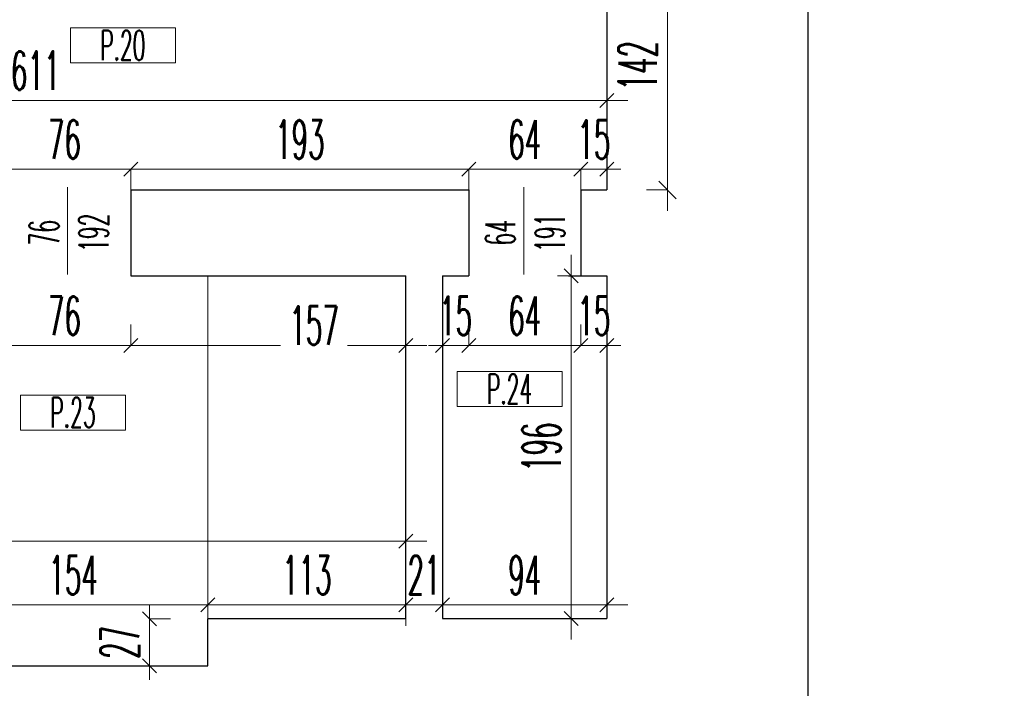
# Model space of a CAD drawing. Header units: millimetres. Extents: x -5207 to 173417, y -28809 to -6400.
# Tile 57 of 256: x 1373 to 1935, y -11268 to -10886. Entities that reach past the tile are written whole.
import ezdxf

# ---------------------------------------------------------------- set-up
doc = ezdxf.new("R2010")
doc.units = ezdxf.units.MM
for name, color, linetype, lineweight in [('mr_cienka', 4, 'Continuous', 13), ('mr_obliczanie_powierzchni', 4, 'Continuous', 15), ('mr_otwory', 6, 'Continuous', 9), ('mr_wymiar', 3, 'Continuous', 9), ('mr_ściany', 7, 'Continuous', 30)]:
    doc.layers.add(name, color=color, linetype=linetype, lineweight=lineweight)
doc.styles.add('WYM', font='simplex.shx', dxfattribs={"width": 0.5})
doc.dimstyles.new('1do100', dxfattribs={"dimscale": 2, "dimtxt": 12, "dimasz": 5, "dimexe": 0, "dimexo": 0, "dimgap": 3, "dimtad": 1, "dimdec": 0, "dimrnd": 0.5, "dimdsep": 46, "dimtxsty": 'WYM', "dimblk": 'OBLIQUE', "dimcen": 1.2, "dimdle": 6, "dimclrd": 256, "dimclre": 250, "dimclrt": 4, "dimadec": 1, "dimazin": 0, "dimtfac": 1, "dimtdec": 0, "dimtix": 1, "dimtmove": 2, "dimatfit": 3, "dimldrblk": 'NONE', "dimfxl": 1, "dimfxlon": 1, "dimtolj": 1, "dimtzin": 0, "dimlwd": -1, "dimlwe": 0, "dimarcsym": 0})

# ---------------------------------------------------------------- blocks, each defined once
blk = doc.blocks.new('_Oblique')
at = {"color": 0, "linetype": 'ByBlock', "lineweight": -2}
blk.add_line((-0.5, -0.5), (0.5, 0.5), dxfattribs=at)
blk = doc.blocks.new('*D5540')
at = {"layer": 'Defpoints', "color": 0, "ltscale": 2, "transparency": 16777216}
for p in [(1436.19, -10971.85), (1360.19, -10983.64), (1436.19, -10983.64)]:
    blk.add_point(p, dxfattribs=at)
at = {"layer": 'mr_wymiar', "ltscale": 2, "transparency": 16777216}
blk.add_line((1348.19, -10971.85), (1448.19, -10971.85), dxfattribs=at)
at = {"layer": 'mr_wymiar', "color": 250, "lineweight": 0, "ltscale": 2, "transparency": 16777216}
for p, q in [((1360.19, -10983.64), (1360.19, -10971.85)), ((1436.19, -10983.64), (1436.19, -10971.85))]:
    blk.add_line(p, q, dxfattribs=at)
at = {"layer": 'mr_wymiar', "ltscale": 2, "transparency": 16777216, "xscale": 8, "yscale": 8, "zscale": 8, "rotation": 180}
blk.add_blockref('_Oblique', (1360.19, -10971.85), dxfattribs=at)
at = {"layer": 'mr_wymiar', "ltscale": 2, "transparency": 16777216, "xscale": 8, "yscale": 8, "zscale": 8}
blk.add_blockref('_Oblique', (1436.19, -10971.85), dxfattribs=at)
at = {"layer": 'mr_wymiar', "color": 4, "ltscale": 2, "transparency": 16777216, "insert": (1398.19, -10954.85), "char_height": 22, "attachment_point": 5, "style": 'WYM'}
blk.add_mtext('\\A1;76', dxfattribs=at)
blk = doc.blocks.new('_None')
blk = doc.blocks.new('*D5541')
at = {"layer": 'Defpoints', "color": 0, "ltscale": 2, "transparency": 16777216}
for p in [(1629.19, -10971.85), (1436.19, -10983.64), (1629.19, -10983.64)]:
    blk.add_point(p, dxfattribs=at)
at = {"layer": 'mr_wymiar', "ltscale": 2, "transparency": 16777216}
blk.add_line((1424.19, -10971.85), (1641.19, -10971.85), dxfattribs=at)
at = {"layer": 'mr_wymiar', "color": 250, "lineweight": 0, "ltscale": 2, "transparency": 16777216}
for p, q in [((1436.19, -10983.64), (1436.19, -10971.85)), ((1629.19, -10983.64), (1629.19, -10971.85))]:
    blk.add_line(p, q, dxfattribs=at)
at = {"layer": 'mr_wymiar', "ltscale": 2, "transparency": 16777216, "xscale": 8, "yscale": 8, "zscale": 8, "rotation": 180}
blk.add_blockref('_Oblique', (1436.19, -10971.85), dxfattribs=at)
at = {"layer": 'mr_wymiar', "ltscale": 2, "transparency": 16777216, "xscale": 8, "yscale": 8, "zscale": 8}
blk.add_blockref('_Oblique', (1629.19, -10971.85), dxfattribs=at)
at = {"layer": 'mr_wymiar', "color": 4, "ltscale": 2, "transparency": 16777216, "insert": (1532.69, -10954.85), "char_height": 22, "attachment_point": 5, "style": 'WYM'}
blk.add_mtext('\\A1;193', dxfattribs=at)
blk = doc.blocks.new('*D5542')
at = {"layer": 'Defpoints', "color": 0, "ltscale": 2, "transparency": 16777216}
for p in [(1693.19, -10971.85), (1629.19, -10983.64), (1693.19, -10983.64)]:
    blk.add_point(p, dxfattribs=at)
at = {"layer": 'mr_wymiar', "ltscale": 2, "transparency": 16777216}
blk.add_line((1617.19, -10971.85), (1705.19, -10971.85), dxfattribs=at)
at = {"layer": 'mr_wymiar', "color": 250, "lineweight": 0, "ltscale": 2, "transparency": 16777216}
for p, q in [((1629.19, -10983.64), (1629.19, -10971.85)), ((1693.19, -10983.64), (1693.19, -10971.85))]:
    blk.add_line(p, q, dxfattribs=at)
at = {"layer": 'mr_wymiar', "ltscale": 2, "transparency": 16777216, "xscale": 8, "yscale": 8, "zscale": 8, "rotation": 180}
blk.add_blockref('_Oblique', (1629.19, -10971.85), dxfattribs=at)
at = {"layer": 'mr_wymiar', "ltscale": 2, "transparency": 16777216, "xscale": 8, "yscale": 8, "zscale": 8}
blk.add_blockref('_Oblique', (1693.19, -10971.85), dxfattribs=at)
at = {"layer": 'mr_wymiar', "color": 4, "ltscale": 2, "transparency": 16777216, "insert": (1661.19, -10954.85), "char_height": 22, "attachment_point": 5, "style": 'WYM'}
blk.add_mtext('\\A1;64', dxfattribs=at)
blk = doc.blocks.new('*D5543')
at = {"layer": 'Defpoints', "color": 0, "ltscale": 2, "transparency": 16777216}
for p in [(1708.19, -10971.85), (1693.19, -10983.64), (1708.19, -10983.64)]:
    blk.add_point(p, dxfattribs=at)
at = {"layer": 'mr_wymiar', "ltscale": 2, "transparency": 16777216}
for p, q in [((1693.19, -10971.85), (1685.19, -10971.85)), ((1693.19, -10971.85), (1708.19, -10971.85)), ((1708.19, -10971.85), (1716.19, -10971.85))]:
    blk.add_line(p, q, dxfattribs=at)
at = {"layer": 'mr_wymiar', "color": 250, "lineweight": 0, "ltscale": 2, "transparency": 16777216}
for p, q in [((1693.19, -10983.64), (1693.19, -10971.85)), ((1708.19, -10983.64), (1708.19, -10971.85))]:
    blk.add_line(p, q, dxfattribs=at)
at = {"layer": 'mr_wymiar', "ltscale": 2, "transparency": 16777216, "xscale": 8, "yscale": 8, "zscale": 8}
blk.add_blockref('_Oblique', (1693.19, -10971.85), dxfattribs=at)
at = {"layer": 'mr_wymiar', "ltscale": 2, "transparency": 16777216, "xscale": 8, "yscale": 8, "zscale": 8, "rotation": 180}
blk.add_blockref('_Oblique', (1708.19, -10971.85), dxfattribs=at)
at = {"layer": 'mr_wymiar', "color": 4, "ltscale": 2, "transparency": 16777216, "insert": (1700.69, -10954.85), "char_height": 22, "attachment_point": 5, "style": 'WYM'}
blk.add_mtext('\\A1;15', dxfattribs=at)
blk = doc.blocks.new('*D5545')
at = {"layer": 'Defpoints', "color": 0, "ltscale": 2, "transparency": 16777216}
for p in [(1360.19, -11032.64), (1436.19, -11032.64), (1436.19, -11072.58)]:
    blk.add_point(p, dxfattribs=at)
at = {"layer": 'mr_wymiar', "color": 250, "lineweight": 0, "ltscale": 2, "transparency": 16777216}
for p, q in [((1360.19, -11060.58), (1360.19, -11072.58)), ((1436.19, -11060.58), (1436.19, -11072.58))]:
    blk.add_line(p, q, dxfattribs=at)
at = {"layer": 'mr_wymiar', "ltscale": 2, "transparency": 16777216}
blk.add_line((1348.19, -11072.58), (1448.19, -11072.58), dxfattribs=at)
at = {"layer": 'mr_wymiar', "ltscale": 2, "transparency": 16777216, "xscale": 8, "yscale": 8, "zscale": 8, "rotation": 180}
blk.add_blockref('_Oblique', (1360.19, -11072.58), dxfattribs=at)
at = {"layer": 'mr_wymiar', "ltscale": 2, "transparency": 16777216, "xscale": 8, "yscale": 8, "zscale": 8}
blk.add_blockref('_Oblique', (1436.19, -11072.58), dxfattribs=at)
at = {"layer": 'mr_wymiar', "color": 4, "ltscale": 2, "transparency": 16777216, "insert": (1398.19, -11055.58), "char_height": 22, "attachment_point": 5, "style": 'WYM'}
blk.add_mtext('\\A1;76', dxfattribs=at)
blk = doc.blocks.new('*D5546')
at = {"layer": 'Defpoints', "color": 0, "ltscale": 2, "transparency": 16777216}
for p in [(1436.19, -11032.64), (1593.19, -11032.64), (1593.19, -11072.58)]:
    blk.add_point(p, dxfattribs=at)
at = {"layer": 'mr_wymiar', "color": 250, "lineweight": 0, "ltscale": 2, "transparency": 16777216}
for p, q in [((1436.19, -11060.58), (1436.19, -11072.58)), ((1593.19, -11060.58), (1593.19, -11072.58))]:
    blk.add_line(p, q, dxfattribs=at)
at = {"layer": 'mr_wymiar', "ltscale": 2, "transparency": 16777216}
for p, q in [((1424.19, -11072.58), (1521.73, -11072.58)), ((1605.19, -11072.58), (1559.92, -11072.58))]:
    blk.add_line(p, q, dxfattribs=at)
at = {"layer": 'mr_wymiar', "ltscale": 2, "transparency": 16777216, "xscale": 8, "yscale": 8, "zscale": 8, "rotation": 180}
blk.add_blockref('_Oblique', (1436.19, -11072.58), dxfattribs=at)
at = {"layer": 'mr_wymiar', "ltscale": 2, "transparency": 16777216, "xscale": 8, "yscale": 8, "zscale": 8}
blk.add_blockref('_Oblique', (1593.19, -11072.58), dxfattribs=at)
at = {"layer": 'mr_wymiar', "color": 4, "ltscale": 2, "transparency": 16777216, "insert": (1540.83, -11061.08), "char_height": 22, "attachment_point": 5, "style": 'WYM'}
blk.add_mtext('\\A1;157', dxfattribs=at)
blk = doc.blocks.new('*D5547')
at = {"layer": 'Defpoints', "color": 0, "ltscale": 2, "transparency": 16777216}
for p in [(1614.19, -11032.64), (1629.19, -11032.64), (1629.19, -11072.58)]:
    blk.add_point(p, dxfattribs=at)
at = {"layer": 'mr_wymiar', "color": 250, "lineweight": 0, "ltscale": 2, "transparency": 16777216}
for p, q in [((1614.19, -11060.58), (1614.19, -11072.58)), ((1629.19, -11060.58), (1629.19, -11072.58))]:
    blk.add_line(p, q, dxfattribs=at)
at = {"layer": 'mr_wymiar', "ltscale": 2, "transparency": 16777216}
for p, q in [((1614.19, -11072.58), (1606.19, -11072.58)), ((1614.19, -11072.58), (1629.19, -11072.58)), ((1629.19, -11072.58), (1637.19, -11072.58))]:
    blk.add_line(p, q, dxfattribs=at)
at = {"layer": 'mr_wymiar', "ltscale": 2, "transparency": 16777216, "xscale": 8, "yscale": 8, "zscale": 8}
blk.add_blockref('_Oblique', (1614.19, -11072.58), dxfattribs=at)
at = {"layer": 'mr_wymiar', "ltscale": 2, "transparency": 16777216, "xscale": 8, "yscale": 8, "zscale": 8, "rotation": 180}
blk.add_blockref('_Oblique', (1629.19, -11072.58), dxfattribs=at)
at = {"layer": 'mr_wymiar', "color": 4, "ltscale": 2, "transparency": 16777216, "insert": (1621.69, -11055.58), "char_height": 22, "attachment_point": 5, "style": 'WYM'}
blk.add_mtext('\\A1;15', dxfattribs=at)
blk = doc.blocks.new('*D5548')
at = {"layer": 'Defpoints', "color": 0, "ltscale": 2, "transparency": 16777216}
for p in [(1629.19, -11032.64), (1693.19, -11032.64), (1693.19, -11072.58)]:
    blk.add_point(p, dxfattribs=at)
at = {"layer": 'mr_wymiar', "color": 250, "lineweight": 0, "ltscale": 2, "transparency": 16777216}
for p, q in [((1629.19, -11060.58), (1629.19, -11072.58)), ((1693.19, -11060.58), (1693.19, -11072.58))]:
    blk.add_line(p, q, dxfattribs=at)
at = {"layer": 'mr_wymiar', "ltscale": 2, "transparency": 16777216}
blk.add_line((1617.19, -11072.58), (1705.19, -11072.58), dxfattribs=at)
at = {"layer": 'mr_wymiar', "ltscale": 2, "transparency": 16777216, "xscale": 8, "yscale": 8, "zscale": 8, "rotation": 180}
blk.add_blockref('_Oblique', (1629.19, -11072.58), dxfattribs=at)
at = {"layer": 'mr_wymiar', "ltscale": 2, "transparency": 16777216, "xscale": 8, "yscale": 8, "zscale": 8}
blk.add_blockref('_Oblique', (1693.19, -11072.58), dxfattribs=at)
at = {"layer": 'mr_wymiar', "color": 4, "ltscale": 2, "transparency": 16777216, "insert": (1661.19, -11055.58), "char_height": 22, "attachment_point": 5, "style": 'WYM'}
blk.add_mtext('\\A1;64', dxfattribs=at)
blk = doc.blocks.new('*D5549')
at = {"layer": 'Defpoints', "color": 0, "ltscale": 2, "transparency": 16777216}
for p in [(1693.19, -11032.64), (1708.19, -11032.64), (1708.19, -11072.58)]:
    blk.add_point(p, dxfattribs=at)
at = {"layer": 'mr_wymiar', "color": 250, "lineweight": 0, "ltscale": 2, "transparency": 16777216}
for p, q in [((1693.19, -11060.58), (1693.19, -11072.58)), ((1708.19, -11060.58), (1708.19, -11072.58))]:
    blk.add_line(p, q, dxfattribs=at)
at = {"layer": 'mr_wymiar', "ltscale": 2, "transparency": 16777216}
for p, q in [((1693.19, -11072.58), (1685.19, -11072.58)), ((1693.19, -11072.58), (1708.19, -11072.58)), ((1708.19, -11072.58), (1716.19, -11072.58))]:
    blk.add_line(p, q, dxfattribs=at)
at = {"layer": 'mr_wymiar', "ltscale": 2, "transparency": 16777216, "xscale": 8, "yscale": 8, "zscale": 8}
blk.add_blockref('_Oblique', (1693.19, -11072.58), dxfattribs=at)
at = {"layer": 'mr_wymiar', "ltscale": 2, "transparency": 16777216, "xscale": 8, "yscale": 8, "zscale": 8, "rotation": 180}
blk.add_blockref('_Oblique', (1708.19, -11072.58), dxfattribs=at)
at = {"layer": 'mr_wymiar', "color": 4, "ltscale": 2, "transparency": 16777216, "insert": (1700.69, -11055.58), "char_height": 22, "attachment_point": 5, "style": 'WYM'}
blk.add_mtext('\\A1;15', dxfattribs=at)
blk = doc.blocks.new('*D5550')
at = {"layer": 'Defpoints', "color": 0, "ltscale": 2, "transparency": 16777216}
for p in [(1593.19, -11184.34), (1593.19, -11206.23), (1101.19, -11228.64)]:
    blk.add_point(p, dxfattribs=at)
at = {"layer": 'mr_wymiar', "ltscale": 2, "transparency": 16777216}
blk.add_line((1089.19, -11184.34), (1605.19, -11184.34), dxfattribs=at)
at = {"layer": 'mr_wymiar', "color": 250, "lineweight": 0, "ltscale": 2, "transparency": 16777216}
for p, q in [((1101.19, -11196.34), (1101.19, -11184.34)), ((1593.19, -11196.34), (1593.19, -11184.34))]:
    blk.add_line(p, q, dxfattribs=at)
at = {"layer": 'mr_wymiar', "ltscale": 2, "transparency": 16777216, "xscale": 8, "yscale": 8, "zscale": 8, "rotation": 180}
blk.add_blockref('_Oblique', (1101.19, -11184.34), dxfattribs=at)
at = {"layer": 'mr_wymiar', "ltscale": 2, "transparency": 16777216, "xscale": 8, "yscale": 8, "zscale": 8}
blk.add_blockref('_Oblique', (1593.19, -11184.34), dxfattribs=at)
at = {"layer": 'mr_wymiar', "color": 4, "ltscale": 2, "transparency": 16777216, "insert": (1347.19, -11167.34), "char_height": 22, "attachment_point": 5, "style": 'WYM'}
blk.add_mtext('\\A1;492', dxfattribs=at)
blk = doc.blocks.new('*D5551')
at = {"layer": 'Defpoints', "color": 0, "ltscale": 2, "transparency": 16777216}
for p in [(1708.19, -11220.76), (1614.19, -11228.64), (1708.19, -11228.64)]:
    blk.add_point(p, dxfattribs=at)
at = {"layer": 'mr_wymiar', "ltscale": 2, "transparency": 16777216}
blk.add_line((1602.19, -11220.76), (1720.19, -11220.76), dxfattribs=at)
at = {"layer": 'mr_wymiar', "color": 250, "lineweight": 0, "ltscale": 2, "transparency": 16777216}
for p, q in [((1614.19, -11228.64), (1614.19, -11220.76)), ((1708.19, -11228.64), (1708.19, -11220.76))]:
    blk.add_line(p, q, dxfattribs=at)
at = {"layer": 'mr_wymiar', "ltscale": 2, "transparency": 16777216, "xscale": 8, "yscale": 8, "zscale": 8, "rotation": 180}
blk.add_blockref('_Oblique', (1614.19, -11220.76), dxfattribs=at)
at = {"layer": 'mr_wymiar', "ltscale": 2, "transparency": 16777216, "xscale": 8, "yscale": 8, "zscale": 8}
blk.add_blockref('_Oblique', (1708.19, -11220.76), dxfattribs=at)
at = {"layer": 'mr_wymiar', "color": 4, "ltscale": 2, "transparency": 16777216, "insert": (1661.19, -11203.76), "char_height": 22, "attachment_point": 5, "style": 'WYM'}
blk.add_mtext('\\A1;94', dxfattribs=at)
blk = doc.blocks.new('*D5552')
at = {"layer": 'Defpoints', "color": 0, "ltscale": 2, "transparency": 16777216}
for p in [(1593.19, -11220.76), (1480.19, -11233.79), (1593.19, -11233.79)]:
    blk.add_point(p, dxfattribs=at)
at = {"layer": 'mr_wymiar', "ltscale": 2, "transparency": 16777216}
blk.add_line((1468.19, -11220.76), (1605.19, -11220.76), dxfattribs=at)
at = {"layer": 'mr_wymiar', "color": 250, "lineweight": 0, "ltscale": 2, "transparency": 16777216}
for p, q in [((1480.19, -11232.76), (1480.19, -11220.76)), ((1593.19, -11232.76), (1593.19, -11220.76))]:
    blk.add_line(p, q, dxfattribs=at)
at = {"layer": 'mr_wymiar', "ltscale": 2, "transparency": 16777216, "xscale": 8, "yscale": 8, "zscale": 8, "rotation": 180}
blk.add_blockref('_Oblique', (1480.19, -11220.76), dxfattribs=at)
at = {"layer": 'mr_wymiar', "ltscale": 2, "transparency": 16777216, "xscale": 8, "yscale": 8, "zscale": 8}
blk.add_blockref('_Oblique', (1593.19, -11220.76), dxfattribs=at)
at = {"layer": 'mr_wymiar', "color": 4, "ltscale": 2, "transparency": 16777216, "insert": (1536.69, -11203.76), "char_height": 22, "attachment_point": 5, "style": 'WYM'}
blk.add_mtext('\\A1;113', dxfattribs=at)
blk = doc.blocks.new('*D5553')
at = {"layer": 'Defpoints', "color": 0, "ltscale": 2, "transparency": 16777216}
for p in [(1326.19, -11220.76), (1326.19, -11233.79), (1480.19, -11233.79)]:
    blk.add_point(p, dxfattribs=at)
at = {"layer": 'mr_wymiar', "ltscale": 2, "transparency": 16777216}
blk.add_line((1492.19, -11220.76), (1314.19, -11220.76), dxfattribs=at)
at = {"layer": 'mr_wymiar', "color": 250, "lineweight": 0, "ltscale": 2, "transparency": 16777216}
for p, q in [((1326.19, -11232.76), (1326.19, -11220.76)), ((1480.19, -11232.76), (1480.19, -11220.76))]:
    blk.add_line(p, q, dxfattribs=at)
at = {"layer": 'mr_wymiar', "ltscale": 2, "transparency": 16777216, "xscale": 8, "yscale": 8, "zscale": 8, "rotation": 180}
blk.add_blockref('_Oblique', (1326.19, -11220.76), dxfattribs=at)
at = {"layer": 'mr_wymiar', "ltscale": 2, "transparency": 16777216, "xscale": 8, "yscale": 8, "zscale": 8}
blk.add_blockref('_Oblique', (1480.19, -11220.76), dxfattribs=at)
at = {"layer": 'mr_wymiar', "color": 4, "ltscale": 2, "transparency": 16777216, "insert": (1403.19, -11203.76), "char_height": 22, "attachment_point": 5, "style": 'WYM'}
blk.add_mtext('\\A1;154', dxfattribs=at)
blk = doc.blocks.new('*D5554')
at = {"layer": 'Defpoints', "color": 0, "ltscale": 2, "transparency": 16777216}
for p in [(1480.19, -11228.76), (1446.82, -11255.64), (1480.19, -11255.64)]:
    blk.add_point(p, dxfattribs=at)
at = {"layer": 'mr_wymiar', "ltscale": 2, "transparency": 16777216}
for p, q in [((1446.82, -11228.76), (1446.82, -11220.76)), ((1446.82, -11228.76), (1446.82, -11255.64)), ((1446.82, -11255.64), (1446.82, -11263.64))]:
    blk.add_line(p, q, dxfattribs=at)
at = {"layer": 'mr_wymiar', "color": 250, "lineweight": 0, "ltscale": 2, "transparency": 16777216}
for p, q in [((1458.82, -11228.76), (1446.82, -11228.76)), ((1458.82, -11255.64), (1446.82, -11255.64))]:
    blk.add_line(p, q, dxfattribs=at)
at = {"layer": 'mr_wymiar', "ltscale": 2, "transparency": 16777216, "xscale": 8, "yscale": 8, "zscale": 8}
for p, rotation in [((1446.82, -11228.76), 270), ((1446.82, -11255.64), 90)]:
    blk.add_blockref('_Oblique', p, dxfattribs=dict(at, rotation=rotation))
at = {"layer": 'mr_wymiar', "color": 4, "ltscale": 2, "transparency": 16777216, "insert": (1429.82, -11242.2), "char_height": 22, "attachment_point": 5, "rotation": 90, "style": 'WYM'}
blk.add_mtext('\\A1;27', dxfattribs=at)
blk = doc.blocks.new('*D5573')
at = {"layer": 'Defpoints', "color": 0, "ltscale": 2, "transparency": 16777216}
for p in [(1097.19, -10934.64), (1708.19, -10932.49), (1708.19, -10934.64)]:
    blk.add_point(p, dxfattribs=at)
at = {"layer": 'mr_wymiar', "ltscale": 2, "transparency": 16777216}
blk.add_line((1085.19, -10932.49), (1720.19, -10932.49), dxfattribs=at)
at = {"layer": 'mr_wymiar', "color": 250, "lineweight": 0, "ltscale": 2, "transparency": 16777216}
for p, q in [((1097.19, -10934.64), (1097.19, -10932.49)), ((1708.19, -10934.64), (1708.19, -10932.49))]:
    blk.add_line(p, q, dxfattribs=at)
at = {"layer": 'mr_wymiar', "ltscale": 2, "transparency": 16777216, "xscale": 8, "yscale": 8, "zscale": 8, "rotation": 180}
blk.add_blockref('_Oblique', (1097.19, -10932.49), dxfattribs=at)
at = {"layer": 'mr_wymiar', "ltscale": 2, "transparency": 16777216, "xscale": 8, "yscale": 8, "zscale": 8}
blk.add_blockref('_Oblique', (1708.19, -10932.49), dxfattribs=at)
at = {"layer": 'mr_wymiar', "color": 4, "ltscale": 2, "transparency": 16777216, "insert": (1381.76, -10915.49), "char_height": 22, "attachment_point": 5, "style": 'WYM'}
blk.add_mtext('\\A1;611', dxfattribs=at)
blk = doc.blocks.new('*D5463')
at = {"layer": 'Defpoints', "color": 0, "ltscale": 2, "transparency": 16777216}
for p in [(1679.99, -11032.64), (1679.99, -11228.64), (1687.74, -11228.64)]:
    blk.add_point(p, dxfattribs=at)
at = {"layer": 'mr_wymiar', "ltscale": 2, "transparency": 16777216}
blk.add_line((1687.74, -11020.64), (1687.74, -11240.64), dxfattribs=at)
at = {"layer": 'mr_wymiar', "color": 250, "lineweight": 0, "ltscale": 2, "transparency": 16777216}
for p, q in [((1679.99, -11032.64), (1687.74, -11032.64)), ((1679.99, -11228.64), (1687.74, -11228.64))]:
    blk.add_line(p, q, dxfattribs=at)
at = {"layer": 'mr_wymiar', "ltscale": 2, "transparency": 16777216, "xscale": 8, "yscale": 8, "zscale": 8}
for p, rotation in [((1687.74, -11032.64), 90), ((1687.74, -11228.64), 270)]:
    blk.add_blockref('_Oblique', p, dxfattribs=dict(at, rotation=rotation))
at = {"layer": 'mr_wymiar', "color": 4, "ltscale": 2, "transparency": 16777216, "insert": (1670.74, -11130.64), "char_height": 22, "attachment_point": 5, "rotation": 90, "style": 'WYM'}
blk.add_mtext('\\A1;196', dxfattribs=at)
blk = doc.blocks.new('*D5729')
at = {"layer": 'Defpoints', "color": 0, "transparency": 16777216}
for p in [(1708.19, -10841.64), (1708.19, -10983.64), (1742.73, -10983.64)]:
    blk.add_point(p, dxfattribs=at)
at = {"layer": 'mr_wymiar', "transparency": 16777216}
blk.add_line((1742.73, -10829.64), (1742.73, -10995.64), dxfattribs=at)
at = {"layer": 'mr_wymiar', "color": 250, "lineweight": 0, "transparency": 16777216}
for p, q in [((1730.73, -10841.64), (1742.73, -10841.64)), ((1730.73, -10983.64), (1742.73, -10983.64))]:
    blk.add_line(p, q, dxfattribs=at)
at = {"layer": 'mr_wymiar', "transparency": 16777216, "xscale": 10, "yscale": 10, "zscale": 10}
for p, rotation in [((1742.73, -10841.64), 90), ((1742.73, -10983.64), 270)]:
    blk.add_blockref('_Oblique', p, dxfattribs=dict(at, rotation=rotation))
at = {"layer": 'mr_wymiar', "color": 4, "transparency": 16777216, "insert": (1725.73, -10912.64), "char_height": 22, "attachment_point": 5, "rotation": 90, "style": 'WYM'}
blk.add_mtext('\\A1;142', dxfattribs=at)
blk = doc.blocks.new('*D5753')
at = {"layer": 'Defpoints', "color": 0, "transparency": 16777216}
for p in [(1593.19, -11220.76), (1593.19, -11220.76), (1614.19, -11228.64)]:
    blk.add_point(p, dxfattribs=at)
at = {"layer": 'mr_wymiar', "transparency": 16777216}
for p, q in [((1593.19, -11220.76), (1585.19, -11220.76)), ((1614.19, -11220.76), (1593.19, -11220.76)), ((1614.19, -11220.76), (1622.19, -11220.76))]:
    blk.add_line(p, q, dxfattribs=at)
at = {"layer": 'mr_wymiar', "color": 250, "lineweight": 0, "transparency": 16777216}
blk.add_line((1614.19, -11228.64), (1614.19, -11220.76), dxfattribs=at)
at = {"layer": 'mr_wymiar', "transparency": 16777216, "xscale": 8, "yscale": 8, "zscale": 8}
blk.add_blockref('_Oblique', (1593.19, -11220.76), dxfattribs=at)
at = {"layer": 'mr_wymiar', "transparency": 16777216, "xscale": 8, "yscale": 8, "zscale": 8, "rotation": 180}
blk.add_blockref('_Oblique', (1614.19, -11220.76), dxfattribs=at)
at = {"layer": 'mr_wymiar', "color": 4, "transparency": 16777216, "insert": (1603.69, -11203.76), "char_height": 22, "attachment_point": 5, "style": 'WYM'}
blk.add_mtext('\\A1;21', dxfattribs=at)

msp = doc.modelspace()

# ---------------------------------------------------------------- linework, layer by layer
at = {"layer": 'mr_cienka', "ltscale": 2}
for p, q in [((1401.5845, -10891.0686), (1401.5845, -10911.0686)), ((1461.5845, -10891.0686), (1401.5845, -10891.0686)), ((1401.5845, -10911.0686), (1461.5845, -10911.0686)), ((1622.5309, -11087.4583), (1622.5309, -11107.4583)), ((1682.5309, -11087.4583), (1622.5309, -11087.4583)), ((1373.0971, -11100.8539), (1373.0971, -11120.8539)), ((1433.0971, -11100.8539), (1373.0971, -11100.8539)), ((1622.5309, -11107.4583), (1682.5309, -11107.4583)), ((1373.0971, -11120.8539), (1433.0971, -11120.8539))]:
    msp.add_line(p, q, dxfattribs=at)
at = {"layer": 'mr_cienka'}
for points in [[(1461.5845, -10911.0686), (1461.5845, -10891.0686)], [(1480.1878, -11228.6428), (1480.1878, -11032.6428)], [(1682.5309, -11107.4583), (1682.5309, -11087.4583)], [(1433.0971, -11120.8539), (1433.0971, -11100.8539)]]:
    msp.add_lwpolyline(points, dxfattribs=at)
at = {"layer": 'mr_obliczanie_powierzchni'}
for points in [[(1823.1878, -11655.2708), (1823.1878, -10468.2708), (777.4848, -10468.2708), (780.1878, -10579.2708)], [(1708.1878, -10841.6428), (1708.1878, -10983.6428), (1693.1878, -10983.6428), (1693.1878, -11032.6428), (1708.1878, -11032.6428), (1708.1878, -11228.6428), (1614.1878, -11228.6428), (1614.1878, -11032.6428), (1629.1878, -11032.6428), (1629.1878, -10983.6428), (1436.1878, -10983.6428), (1436.1878, -11032.6428), (1593.1878, -11032.6428), (1593.1878, -11228.6428), (1480.1878, -11228.6428), (1480.1878, -11255.6428), (1326.1878, -11255.6428)]]:
    msp.add_lwpolyline(points, dxfattribs=at)
at = {"layer": 'mr_otwory', "ltscale": 2}
for p, q in [((1400.0102, -10981.9766), (1400.0102, -11031.9766)), ((1660.6733, -10981.9766), (1660.6733, -11031.9766))]:
    msp.add_line(p, q, dxfattribs=at)
at = {"layer": 'mr_ściany', "ltscale": 2}
for p, q in [((1708.1878, -10841.6428), (1708.1878, -10983.6428)), ((1436.1878, -10983.6428), (1629.1878, -10983.6428)), ((1436.1878, -10983.6428), (1436.1878, -11032.6428)), ((1629.1878, -10983.6428), (1629.1878, -11032.6428)), ((1693.1878, -10983.6428), (1708.1878, -10983.6428)), ((1693.1878, -10983.6428), (1693.1878, -11032.6428)), ((1436.1878, -11032.6428), (1593.1878, -11032.6428)), ((1593.1878, -11228.6428), (1593.1878, -11032.6428)), ((1614.1878, -11032.6428), (1629.1878, -11032.6428)), ((1614.1878, -11032.6428), (1614.1878, -11228.6428)), ((1686.1878, -11032.6428), (1708.1878, -11032.6428)), ((1708.1878, -11032.6428), (1708.1878, -11228.6428)), ((1480.1878, -11228.6428), (1593.1878, -11228.6428)), ((1480.1878, -11255.6428), (1480.1878, -11228.762)), ((1614.1878, -11228.6428), (1708.1878, -11228.6428)), ((1326.1878, -11255.6428), (1480.1878, -11255.6428))]:
    msp.add_line(p, q, dxfattribs=at)
msp.add_lwpolyline([(-2650.8122, -12960.2708), (-1518.8122, -12960.2708), (-1518.8122, -13270.2708), (-1025.8122, -13270.2708), (-1025.8122, -12960.2708), (655.1878, -12960.2708), (655.1878, -13402.2708), (1821.1878, -13402.2708), (1821.1878, -12222.2708), (1935.1878, -12222.2708), (1935.1878, -11655.2708), (1823.1878, -11655.2708), (1823.1878, -10468.2708), (809.1878, -10468.2708), (809.1878, -9793.2708), (-708.8122, -9793.2708), (-708.8122, -10490.2708), (-1813.8122, -10490.2708), (-1813.8122, -9798.2708), (-3333.8122, -9798.2708), (-3333.8122, -10471.2708), (-4351.8122, -10471.2708), (-4351.8122, -11110.2708)], dxfattribs=at)

# ---------------------------------------------------------------- texts
at = {"layer": 'mr_otwory', "ltscale": 2, "char_height": 17, "attachment_point": 5, "style": 'WYM'}
for s, insert in [('P.20', (1431.5845, -10901.0686)), ('P.24', (1652.5309, -11097.4583)), ('P.23', (1403.0971, -11110.8539))]:
    msp.add_mtext_dynamic_manual_height_columns(s, width=40, gutter_width=75, heights=[0], dxfattribs=dict(at, insert=insert))
at = {"layer": 'mr_otwory', "ltscale": 2, "char_height": 17, "attachment_point": 5, "rotation": 90, "style": 'WYM'}
for s, insert in [('76\\P192', (1400.7917, -11008.1374)), ('64\\P191', (1661.4548, -11008.1374))]:
    msp.add_mtext_dynamic_manual_height_columns(s, width=54.56776, gutter_width=75, heights=[0], dxfattribs=dict(at, insert=insert))

# ---------------------------------------------------------------- dimensions: what is measured, and where the dimension line sits
at = {"layer": 'mr_wymiar'}
dim = msp.add_linear_dim(base=(1742.725, -10983.6428), p1=(1708.1878, -10841.6428), p2=(1708.1878, -10983.6428), angle=90, dimstyle='1do100', override={"dimtxt": 11, "dimfxl": 6}, dxfattribs=at)
dim.commit()
dim.dimension.update_dxf_attribs({"geometry": '*D5729', "text_midpoint": (1725.725, -10912.6428)})
at = {"layer": 'mr_wymiar', "ltscale": 2}
for base, p1, p2, picture, middle in [((1708.1878, -10932.4923), (1097.1878, -10934.6428), (1708.1878, -10934.6428), '*D5573', (1381.7553, -10915.4923)), ((1593.1878, -11072.5848), (1436.1878, -11032.6428), (1593.1878, -11032.6428), '*D5546', (1540.8269, -11061.0848))]:
    dim = msp.add_linear_dim(base=base, p1=p1, p2=p2, dimstyle='1do100', override={"dimtxt": 11, "dimasz": 4, "dimfxl": 6}, dxfattribs=at)
    dim.commit()
    dim.dimension.update_dxf_attribs({"geometry": picture, "text_midpoint": middle, "dimtype": 160})
for base, p1, p2, picture, middle in [((1436.1878, -10971.8522), (1360.1878, -10983.6428), (1436.1878, -10983.6428), '*D5540', (1398.1878, -10954.8522)), ((1629.1878, -10971.8522), (1436.1878, -10983.6428), (1629.1878, -10983.6428), '*D5541', (1532.6878, -10954.8522)), ((1693.1878, -10971.8522), (1629.1878, -10983.6428), (1693.1878, -10983.6428), '*D5542', (1661.1878, -10954.8522)), ((1708.1878, -10971.8522), (1693.1878, -10983.6428), (1708.1878, -10983.6428), '*D5543', (1700.6878, -10954.8522)), ((1436.1878, -11072.5848), (1360.1878, -11032.6428), (1436.1878, -11032.6428), '*D5545', (1398.1878, -11055.5848)), ((1629.1878, -11072.5848), (1614.1878, -11032.6428), (1629.1878, -11032.6428), '*D5547', (1621.6878, -11055.5848)), ((1693.1878, -11072.5848), (1629.1878, -11032.6428), (1693.1878, -11032.6428), '*D5548', (1661.1878, -11055.5848)), ((1708.1878, -11072.5848), (1693.1878, -11032.6428), (1708.1878, -11032.6428), '*D5549', (1700.6878, -11055.5848)), ((1593.1878, -11184.3362), (1101.1878, -11228.6428), (1593.1878, -11206.2275), '*D5550', (1347.1878, -11167.3362)), ((1326.1878, -11220.762), (1480.1878, -11233.7899), (1326.1878, -11233.7899), '*D5553', (1403.1878, -11203.762)), ((1593.1878, -11220.762), (1480.1878, -11233.7899), (1593.1878, -11233.7899), '*D5552', (1536.6878, -11203.762)), ((1708.1878, -11220.762), (1614.1878, -11228.6428), (1708.1878, -11228.6428), '*D5551', (1661.1878, -11203.762))]:
    dim = msp.add_linear_dim(base=base, p1=p1, p2=p2, dimstyle='1do100', override={"dimtxt": 11, "dimasz": 4, "dimfxl": 6}, dxfattribs=at)
    dim.commit()
    dim.dimension.update_dxf_attribs({"geometry": picture, "text_midpoint": middle})
for base, p1, p2, picture, middle in [((1687.7371, -11228.6428), (1679.9939, -11032.6428), (1679.9939, -11228.6428), '*D5463', (1670.7371, -11130.6428)), ((1446.8153, -11255.6428), (1480.1878, -11228.762), (1480.1878, -11255.6428), '*D5554', (1429.8153, -11242.2024))]:
    dim = msp.add_linear_dim(base=base, p1=p1, p2=p2, angle=270, dimstyle='1do100', override={"dimtxt": 11, "dimasz": 4, "dimfxl": 6}, dxfattribs=at)
    dim.commit()
    dim.dimension.update_dxf_attribs({"geometry": picture, "text_midpoint": middle})
at = {"layer": 'mr_wymiar'}
dim = msp.add_linear_dim(base=(1593.1878, -11220.762), p1=(1614.1878, -11228.6428), p2=(1593.1878, -11220.762), dimstyle='1do100', override={"dimtxt": 11, "dimasz": 4, "dimfxl": 6}, dxfattribs=at)
dim.commit()
dim.dimension.update_dxf_attribs({"geometry": '*D5753', "text_midpoint": (1603.6878, -11203.762)})

doc.saveas('drawing.dxf')
